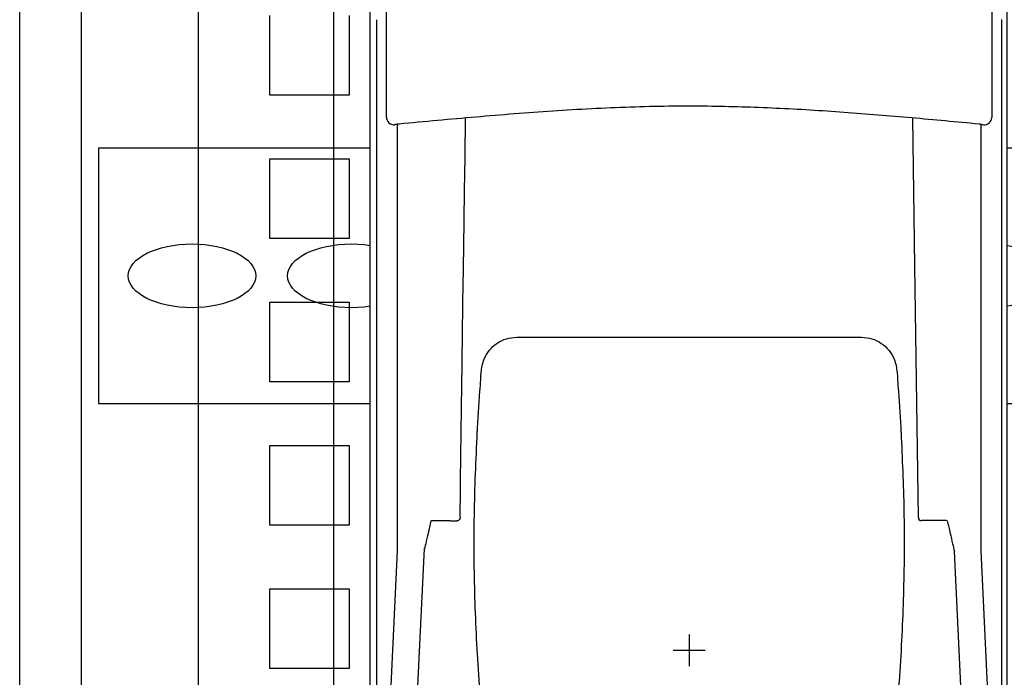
# Model space of a CAD drawing. Header units: millimetres. Extents: x -11513 to 3649, y 2330 to 12522.
# Tile 8 of 75: x -10340 to -10183, y 8339 to 8444. Entities that reach past the tile are written whole.
import ezdxf
from ezdxf.lldxf.tags import DXFTag

# ---------------------------------------------------------------- set-up
doc = ezdxf.new("R2010")
doc.units = ezdxf.units.MM
for name, color, linetype in [('Aparatura', 7, 'Continuous'), ('WG1-00-902-0001-', 7, 'Continuous'), ('WG1-00-923-0035_', 7, 'Continuous')]:
    doc.layers.add(name, color=color, linetype=linetype)
tags = doc.linetypes.add('CENTER2', pattern=[28.575, 19.05, -3.175, 3.175, -3.175]).pattern_tags.tags
tags[10:11] = [DXFTag(74, 4), DXFTag(75, 0), DXFTag(340, '0'), DXFTag(46, 0.0), DXFTag(50, 0.0), DXFTag(44, 0.0), DXFTag(45, 0.0)]
tags[8:9] = [DXFTag(74, 4), DXFTag(75, 0), DXFTag(340, '0'), DXFTag(46, 0.0), DXFTag(50, 0.0), DXFTag(44, 0.0), DXFTag(45, 0.0)]
tags[6:7] = [DXFTag(74, 4), DXFTag(75, 0), DXFTag(340, '0'), DXFTag(46, 0.0), DXFTag(50, 0.0), DXFTag(44, 0.0), DXFTag(45, 0.0)]
tags[4:5] = [DXFTag(74, 4), DXFTag(75, 0), DXFTag(340, '0'), DXFTag(46, 0.0), DXFTag(50, 0.0), DXFTag(44, 0.0), DXFTag(45, 0.0)]

# ---------------------------------------------------------------- blocks, each defined once
blk = doc.blocks.new('wspornik rozłączników')
at = {"layer": 'Aparatura', "linetype": 'Continuous'}
blk.add_lwpolyline([(0, 0), (780, 0), (780, 40), (0, 40)], close=True, dxfattribs=at)
for centre in [(14.68, 20), (39.68, 20), (64.68, 20), (89.68, 20), (114.68, 20), (139.68, 20)]:
    blk.add_ellipse(centre, major_axis=(10, 0), ratio=0.5, dxfattribs=at)
blk = doc.blocks.new('rozmieszczenie aparatury cz siłowa')
blk.add_line((9.72, 152.11), (9.72, 966.3))
at = {"layer": 'Aparatura', "linetype": 'Continuous'}
blk.add_line((28, 1114.7), (28, 39.7), dxfattribs=at)
at = {"layer": 'WG1-00-902-0001-', "color": 7, "linetype": 'Continuous'}
blk.add_line((0, 0), (0, 1200), dxfattribs=at)
at = {"layer": 'WG1-00-923-0035_', "color": 7, "linetype": 'CENTER2'}
blk.add_line((9.72, 152.11), (9.72, 966.3), dxfattribs=at)
at = {"layer": 'WG1-00-923-0035_', "color": 7, "linetype": 'Continuous'}
for p, q in [((57.96, 157.11), (57.96, 961.3)), ((39.23, 702.81), (39.23, 715.3)), ((51.72, 715.3), (51.72, 702.81)), ((51.72, 702.81), (39.23, 702.81)), ((39.23, 680.33), (39.23, 692.82)), ((39.23, 692.82), (51.72, 692.82)), ((51.72, 692.82), (51.72, 680.33)), ((51.72, 680.33), (39.23, 680.33)), ((39.23, 657.86), (39.23, 670.34)), ((39.23, 670.34), (51.72, 670.34)), ((51.72, 670.34), (51.72, 657.86)), ((51.72, 657.86), (39.23, 657.86)), ((39.23, 635.38), (39.23, 647.87)), ((39.23, 647.87), (51.72, 647.87)), ((51.72, 647.87), (51.72, 635.38)), ((51.72, 635.38), (39.23, 635.38)), ((39.23, 612.9), (39.23, 625.39)), ((39.23, 625.39), (51.72, 625.39)), ((51.72, 625.39), (51.72, 612.9)), ((51.72, 612.9), (39.23, 612.9))]:
    blk.add_line(p, q, dxfattribs=at)
blk.add_blockref('wspornik rozłączników', (12.36, 654.49))
blk = doc.blocks.new('ARS400-6-V 400A PRO dół')
blk.add_wipeout([(0, 0), (100, 0), (100, -680), (0, -680)]).dxf.layer = 'Aparatura'
at = {"layer": 'Aparatura', "lineweight": 30}
for p, q in [((2.61, -206.83), (2.61, -181.46)), ((97.61, -181.46), (97.61, -206.83)), ((2.61, -206.9), (2.61, -206.83)), ((97.61, -206.83), (97.61, -206.9)), ((4.28, -207.99), (4.28, -274.83)), ((95.94, -274.83), (95.94, -207.99)), ((14.16, -269.63), (14.22, -265.22)), ((12.61, -270.13), (13.66, -270.14)), ((13.66, -270.14), (13.68, -270.14)), ((4.28, -274.83), (1.44, -336.99)), ((5.57, -336.91), (8.61, -274.47)), ((94.65, -336.91), (91.72, -274.95)), ((98.78, -336.99), (95.94, -274.83))]:
    blk.add_line(p, q, dxfattribs=at)
at = {"layer": 'Aparatura'}
for p, q in [((1.11, -201.63), (1.11, -201.63)), ((1.11, -201.63), (1.11, -201.63)), ((1.11, -229.53), (1.11, -201.63)), ((99.11, -201.62), (99.11, -201.63)), ((99.11, -201.63), (99.11, -201.63)), ((99.11, -201.63), (99.11, -226.52)), ((99.11, -226.52), (99.11, -348.99)), ((1.11, -335.01), (1.11, -229.53)), ((86.05, -269.63), (86.07, -269.62))]:
    blk.add_line(p, q, dxfattribs=at)
at = {"layer": 'Aparatura', "color": 30}
for p, q in [((50.11, -287.93), (50.11, -287.9)), ((50.11, -287.96), (50.11, -292.96)), ((52.61, -290.46), (47.61, -290.46))]:
    blk.add_line(p, q, dxfattribs=at)
at = {"layer": 'Aparatura'}
blk.add_lwpolyline([(0, -680), (100, -680), (100, -10), (0, -10)], close=True, dxfattribs=at)
at = {"layer": 'Aparatura', "lineweight": 30, "flags": 128}
blk.add_lwpolyline([(86.07, -269.62), (85.54, -230.17), (85.23, -207.07)], dxfattribs=at)
at = {"layer": 'Aparatura', "lineweight": 30}
for centre, radius, start, end in [((3.81, -206.83), 1.2, 180.0197, 275.1592), ((96.4, -206.82), 1.21, 265.1883, 356.4836), ((86.57, -269.61), 0.5, 180.8229, 270.1368)]:
    blk.add_arc(centre, radius, start, end, dxfattribs=at)
at = {"layer": 'Aparatura'}
for points, knots in [([(1.11, -201.63), (1.11, -201.58), (1.11, -201.02), (1.11, -199.28), (1.11, -195.96), (1.11, -193.18), (1.11, -191.56)], [0, 0, 0, 0, 0.012523, 0.168534, 0.514973, 1, 1, 1, 1]), ([(99.11, -191.53), (99.11, -193.31), (99.11, -196.55), (99.11, -199.84), (99.11, -201.58), (99.11, -201.62)], [0, 0, 0, 0, 0.473746, 0.987525, 1, 1, 1, 1]), ([(17.26, -249.99), (17.29, -249.67), (17.39, -248.65), (17.44, -246.92), (17.77, -244.98), (18.69, -243.38), (19.9, -242.26), (21.41, -241.5), (22.51, -241.41), (23.07, -241.36)], [0, 0, 0, 0, 0.091775, 0.284915, 0.475877, 0.614361, 0.743636, 0.87171, 1, 1, 1, 1]), ([(23.07, -241.36), (24.33, -241.36), (26.87, -241.36), (29.41, -241.36), (44.6, -241.36)], [0, 0, 0, 0, 0.500045, 1, 1, 1, 1]), ([(44.6, -241.36), (70.81, -241.36), (73.35, -241.36), (75.88, -241.36), (77.15, -241.36)], [0, 0, 0, 0, 0.50008, 1, 1, 1, 1]), ([(77.15, -241.36), (77.7, -241.41), (78.81, -241.5), (80.32, -242.26), (81.53, -243.38), (82.45, -244.98), (82.78, -246.93), (82.83, -248.65), (82.93, -249.67), (82.96, -249.99)], [0, 0, 0, 0, 0.128289, 0.256359, 0.385601, 0.524136, 0.715263, 0.908569, 1, 1, 1, 1]), ([(16.9, -255.68), (16.91, -255.42), (17, -254.11), (17.12, -252.22), (17.22, -250.56), (17.26, -249.99)], [0, 0, 0, 0, 0.141832, 0.709308, 1, 1, 1, 1]), ([(82.96, -249.99), (82.98, -250.27), (83.07, -251.65), (83.19, -253.56), (83.29, -255.14), (83.32, -255.68)], [0, 0, 0, 0, 0.141832, 0.709307, 1, 1, 1, 1]), ([(22.17, -332.15), (21.42, -328.13), (19.91, -320.07), (18.26, -307.7), (17.06, -295.07), (16.42, -282.19), (16.29, -269.25), (16.67, -260.61), (16.87, -256.29)], [0, 0, 0, 0, 0.16113, 0.322537, 0.491106, 0.659992, 0.829834, 1, 1, 1, 1]), ([(16.87, -256.29), (16.87, -256.18), (16.88, -255.96), (16.89, -255.77), (16.9, -255.68)], [0, 0, 0, 0, 0.506163, 1, 1, 1, 1]), ([(83.35, -256.29), (83.54, -260.38), (83.91, -268.57), (83.82, -281.06), (83.25, -293.73), (82.09, -306.58), (80.42, -319.41), (78.84, -327.9), (78.04, -332.15)], [0, 0, 0, 0, 0.161125, 0.322525, 0.491093, 0.659978, 0.829827, 1, 1, 1, 1]), ([(83.32, -255.68), (83.33, -255.77), (83.34, -255.96), (83.35, -256.18), (83.35, -256.29)], [0, 0, 0, 0, 0.505864, 1, 1, 1, 1])]:
    blk.add_open_spline(points, degree=3, knots=knots, dxfattribs=at)
at = {"layer": 'Aparatura', "lineweight": 30}
for points, knots in [([(95.6, -207.93), (92.08, -207.6), (85.03, -206.94), (74.41, -206.06), (63.74, -205.41), (52.54, -205.05), (40.83, -205.2), (28.71, -205.85), (16.64, -206.8), (8.62, -207.56), (4.61, -207.93)], [0, 0, 0, 0, 0.1169047, 0.233798, 0.3511371, 0.4684416, 0.6009973, 0.7341906, 0.8670485, 1, 1, 1, 1]), ([(14.22, -265.24), (14.29, -260.21), (14.39, -252.99), (14.5, -244.68), (14.54, -241.39), (15.03, -206.97)], [0, 0, 0, 0, 0.604979, 0.8686, 1, 1, 1, 1]), ([(4.61, -207.93), (4.53, -207.94), (4.35, -207.96), (4.13, -207.99), (3.97, -208.01), (3.92, -208.02), (3.92, -208.02), (3.92, -208.03)], [0, 0, 0, 0, 0.235184, 0.470409, 0.705475, 0.939736, 1, 1, 1, 1]), ([(95.94, -207.99), (95.94, -207.99), (95.94, -207.99), (95.94, -207.99), (95.94, -207.99), (95.74, -207.95), (95.63, -207.94), (95.6, -207.93)], [0, 0, 0, 0, 0.2331762, 0.4663217, 0.7002331, 0.9350516, 1, 1, 1, 1]), ([(95.94, -207.99), (96.05, -208), (96.18, -208.02), (96.29, -208.03), (96.3, -208.03)], [0, 0, 0, 0, 0.938489, 1, 1, 1, 1]), ([(9.61, -270.13), (9.46, -270.79), (9.18, -271.99), (8.81, -273.6), (8.59, -274.54), (8.61, -274.47)], [0, 0, 0, 0, 0.411993, 0.746215, 1, 1, 1, 1]), ([(12.61, -270.13), (12.23, -270.13), (11.23, -270.13), (10.23, -270.13), (9.61, -270.13)], [0, 0, 0, 0, 0.3809799, 1, 1, 1, 1]), ([(14.16, -269.63), (14.16, -269.63), (14.17, -269.69), (14.15, -269.81), (14.07, -269.96), (13.94, -270.07), (13.81, -270.13), (13.72, -270.13), (13.68, -270.14)], [0, 0, 0, 0, 0.0046894, 0.2432763, 0.5228477, 0.7218656, 0.8605765, 1, 1, 1, 1]), ([(88.28, -270.07), (88.17, -270.07), (87.9, -270.07), (87.46, -270.07), (87.03, -270.08), (86.72, -270.09), (86.59, -270.1), (86.58, -270.11), (86.57, -270.11)], [0, 0, 0, 0, 0.125957, 0.327408, 0.528917, 0.730513, 0.93218, 1, 1, 1, 1]), ([(90.61, -270.13), (90.61, -270.13), (90.44, -270.07), (89.84, -270.07), (89.05, -270.07), (88.28, -270.07)], [0, 0, 0, 0, 0.002184, 0.03228, 1, 1, 1, 1]), ([(90.61, -270.13), (90.76, -270.79), (91.04, -271.99), (91.41, -273.6), (91.63, -274.54), (91.72, -274.95)], [0, 0, 0, 0, 0.411993, 0.746215, 1, 1, 1, 1])]:
    blk.add_open_spline(points, degree=3, knots=knots, dxfattribs=at)

msp = doc.modelspace()

# ---------------------------------------------------------------- linework, layer by layer
msp.add_line((-10289.92, 8008.67), (-10289.92, 8639.31))

# ---------------------------------------------------------------- block references
at = {"xscale": 1.02, "yscale": 1.02, "zscale": 1.02}
msp.add_blockref('rozmieszczenie aparatury cz siłowa', (-10340.19, 7714.97), dxfattribs=at)

# ---------------------------------------------------------------- next in the draw order: block references
msp.add_blockref('ARS400-6-V 400A PRO dół', (-10284.16, 8639.31), dxfattribs=at)

doc.saveas('drawing.dxf')
